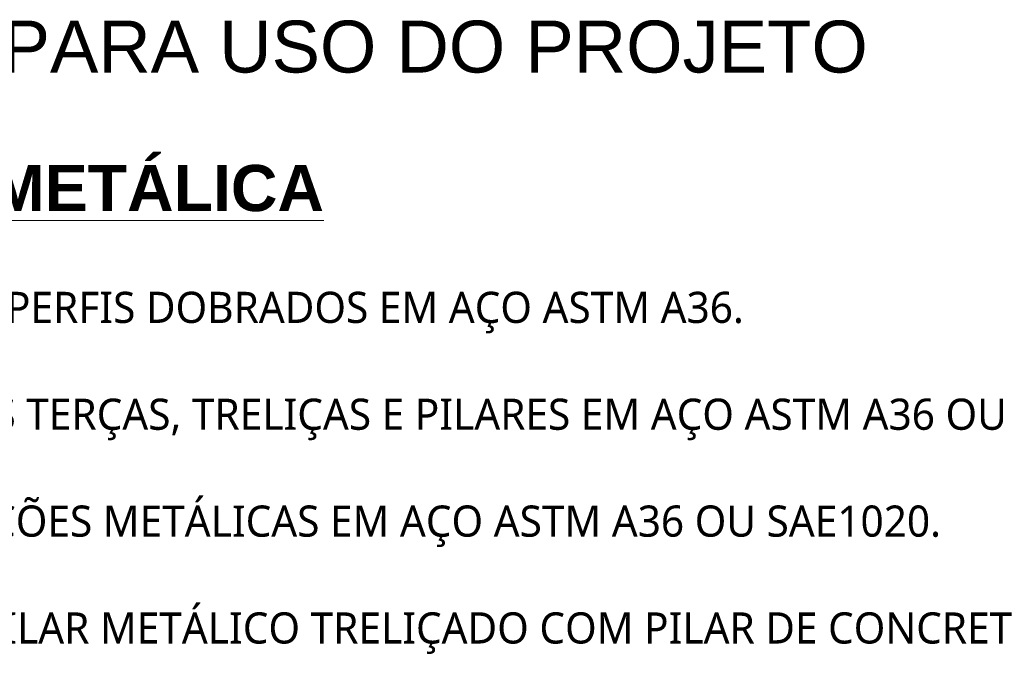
# Model space of a CAD drawing. Header units: metres. Extents: x 1.7 to 46.9, y -75.7 to 7.5.
# Tile 14 of 15: x 7.5 to 11.8, y 4.7 to 7.5. Entities that reach past the tile are written whole.
import ezdxf

# ---------------------------------------------------------------- set-up
doc = ezdxf.new("R2010")
doc.units = ezdxf.units.M
doc.layers.add('G-ANNO-TEXT', color=7, linetype='Continuous', lineweight=9)
doc.styles.add('Arial_B_1', font='arialbd.ttf', dxfattribs={"height": 0.2})
doc.styles.add('Microsoft Sans Serif_B', font='txt', dxfattribs={"height": 0.225})
doc.styles.add('Trebuchet MS', font='trebuc.ttf', dxfattribs={"height": 0.135})

msp = doc.modelspace()

# ---------------------------------------------------------------- texts
at = {"layer": 'G-ANNO-TEXT', "attachment_point": 1, "bg_fill": 3, "box_fill_scale": 1.25, "bg_fill_color": 256, "bg_fill_true_color": 13158600, "bg_fill_transparency": 0}
for s, insert, char_height, width, style in [('NOTAS GERAIS PARA USO DO PROJETO', (4.967509, 7.456253), 0.225, 7.70822531, 'Microsoft Sans Serif_B'), ('1 - ESTRUTURA METÁLICA EM PERFIS DOBRADOS EM AÇO ASTM A36.', (4.967509, 6.281351), 0.135, 6.75020875, 'Trebuchet MS'), ('2 - CONTRAVENTAMENTO DAS TERÇAS, TRELIÇAS E PILARES EM AÇO ASTM A36 OU AÇO SAE 1020.', (4.967509, 5.81833), 0.135, 9.70442719, 'Trebuchet MS'), ('3 - CHUMBADORES DAS LIGAÇÕES METÁLICAS EM AÇO ASTM A36 OU SAE1020.', (4.967509, 5.355309), 0.135, 7.69219156, 'Trebuchet MS'), ('4 - CHAPAS DE LIGAÇÃO DO PILAR METÁLICO TRELIÇADO COM PILAR DE CONCRETO ARMADO EM AÇO', (4.967509, 4.892288), 0.135, 10.01708531, 'Trebuchet MS')]:
    msp.add_mtext(s, dxfattribs=dict(at, insert=insert, char_height=char_height, width=width, style=style))
at = {"layer": 'G-ANNO-TEXT', "insert": (5.566128, 6.830894), "char_height": 0.2, "width": 3.93628563, "attachment_point": 1, "style": 'Arial_B_1'}
msp.add_mtext('\\LESTRUTURA METÁLICA', dxfattribs=at)

doc.saveas('drawing.dxf')
